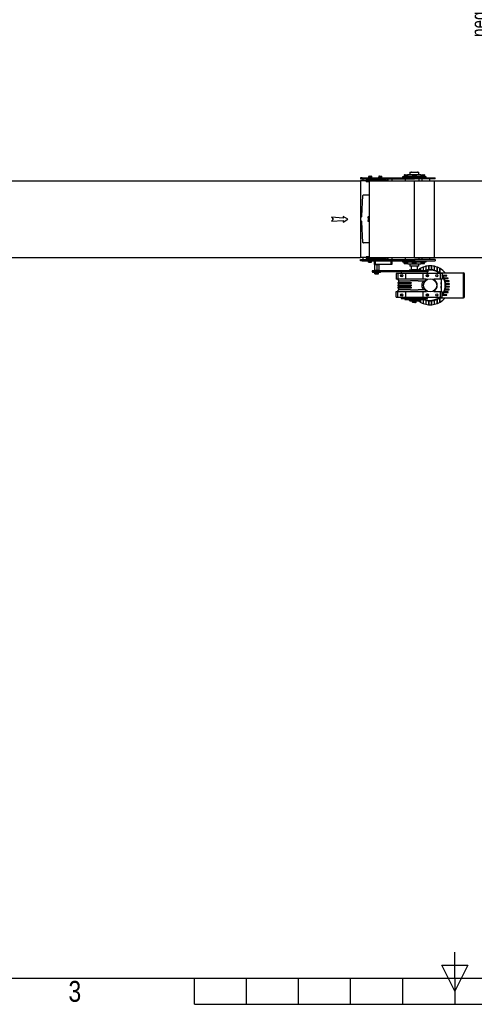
# Model space of a CAD drawing. Header units: millimetres. Extents: x 0 to 420, y 0 to 297.
# Tile 5 of 49: x 124 to 214, y 0 to 196. Entities that reach past the tile are written whole.
import ezdxf
from ezdxf.enums import TextEntityAlignment as Align

# ---------------------------------------------------------------- set-up
doc = ezdxf.new("R2010")
doc.units = ezdxf.units.MM
doc.layers.add('CARTIGLIO', color=140, linetype='Continuous')
doc.styles.add('SLDTEXTSTYLE0', font='TXT', dxfattribs={"width": 0.638298})
doc.styles.add('SLDTEXTSTYLE1', font='TXT', dxfattribs={"width": 0.675})
doc.styles.add('SLDTEXTSTYLE2', font='TXT', dxfattribs={"width": 0.821468})
doc.styles.add('SLDTEXTSTYLE3', font='TXT', dxfattribs={"width": 0.75})
doc.dimstyles.new('SLDDIMSTYLE1', dxfattribs={"dimtxt": 3, "dimasz": 3, "dimexe": 0, "dimexo": 0.0625, "dimgap": 0.75, "dimtad": 1, "dimlfac": 20, "dimrnd": 1e-09, "dimzin": 12, "dimdsep": 46, "dimtxsty": 'SLDTEXTSTYLE3', "dimsah": 1, "dimcen": 0.09, "dimadec": 0, "dimazin": 3, "dimtfac": 1, "dimtdec": 3, "dimtofl": 0, "dimtmove": 0, "dimatfit": 3, "dimfxl": 0, "dimfrac": 2, "dimtolj": 1, "dimtzin": 12, "dimarcsym": 0})

# ---------------------------------------------------------------- blocks, each defined once
blk = doc.blocks.new('SW_NOTE_0_12')
at = {"layer": 'CARTIGLIO', "color": 0, "insert": (27.34, 2.06), "char_height": 1.6, "attachment_point": 2, "style": 'SLDTEXTSTYLE0'}
blk.add_mtext('VIETATO RIPRODURRE O COMUNICARNE A TERZI IL CONTENUTO.', dxfattribs=at)
blk = doc.blocks.new('SW_NOTE_0_13')
at = {"layer": 'CARTIGLIO', "color": 0, "insert": (28.04, 2.06), "char_height": 1.6, "attachment_point": 2, "style": 'SLDTEXTSTYLE0'}
blk.add_mtext('DISEGNO ESEGUITO CON CAD NON SONO AMMESSE VARIAZIONI', dxfattribs=at)
blk = doc.blocks.new('SW_NOTE_0_29')
at = {"layer": 'CARTIGLIO', "color": 0, "insert": (85.41, 3.22), "char_height": 2.5, "attachment_point": 2, "style": 'SLDTEXTSTYLE0'}
blk.add_mtext("ATTENZIONE: NON INTERPRETARE IL DISEGNO. IN CASO DI QUOTE MANCANTI O POCO CHIARE CONSULTARE L'UFFICIO TECNICO", dxfattribs=at)
blk = doc.blocks.new('Cartiglio ALUSIC particolari STD')
at = {"layer": 'CARTIGLIO', "color": 140}
for name, p in [('SW_NOTE_0_12', (178.06, 224.33)), ('SW_NOTE_0_13', (177.34, 222.18)), ('SW_NOTE_0_29', (189.34, 187.73))]:
    blk.add_blockref(name, p, dxfattribs=at)
for tag, height, style, width, p in [('AUTOATTR1', 3.5, 'SLDTEXTSTYLE0', 0.638298, (284.73, 231.41)), ('AUTOATTR2', 3.5, 'SLDTEXTSTYLE0', 0.638298, (283.56, 225.14)), ('AUTOATTR6', 5, 'SLDTEXTSTYLE1', 0.675, (353.2, 221.01)), ('AUTOATTR11', 3.5, 'SLDTEXTSTYLE0', 0.638298, (284.57, 219.12)), ('AUTOATTR8', 4, 'SLDTEXTSTYLE0', 0.638298, (280.95, 207.72)), ('AUTOATTR9', 4, 'SLDTEXTSTYLE0', 0.638298, (279.83, 198.14)), ('AUTOATTR0', 4, 'SLDTEXTSTYLE0', 0.638298, (310.74, 198.03))]:
    blk.add_attdef(tag, text='', height=height, dxfattribs=dict(at, style=style, width=width)).set_placement(p, align=Align.TOP_CENTER)
for tag in ['AUTOATTR3', 'AUTOATTR4', 'AUTOATTR5', 'AUTOATTR7', 'AUTOATTR10', 'AUTOATTR12', 'AUTOATTR13']:
    blk.add_attdef(tag, (0, 0), '', height=4, dxfattribs=at)
blk = doc.blocks.new('_D_1')
at = {"layer": 'CARTIGLIO'}
for p, q in [((217.14, 163.57), (217.14, 204.39)), ((203.91, 163.57), (219.14, 163.57)), ((217.14, 163.57), (217.14, 148.33)), ((203.91, 148.33), (219.14, 148.33))]:
    blk.add_line(p, q, dxfattribs=at)
for points in [[(217.14, 163.57), (216.64, 160.57), (217.64, 160.57)], [(217.14, 148.33), (217.64, 151.33), (216.64, 151.33)]]:
    blk.add_solid(points, dxfattribs=at)
at = {"layer": 'CARTIGLIO', "insert": (213.27, 192.17), "char_height": 3, "attachment_point": 1, "rotation": 90, "style": 'SLDTEXTSTYLE3'}
blk.add_mtext('neginf', dxfattribs=at)

msp = doc.modelspace()

# ---------------------------------------------------------------- linework, layer by layer
at = {"color": 7, "linetype": 'Continuous', "lineweight": 25}
for p, q in [((192.88312, 164.46456), (192.88312, 164.27864)), ((192.91443, 164.47864), (192.90297, 164.47446)), ((192.91443, 164.47864), (192.92539, 164.47864)), ((192.92539, 164.47864), (193.10832, 164.47864)), ((193.10832, 164.47864), (192.96767, 164.46456)), ((192.96767, 164.46456), (192.96767, 164.27864)), ((193.24898, 164.46456), (193.10832, 164.47864)), ((193.10832, 164.47864), (193.34736, 164.47864)), ((193.34736, 164.47864), (193.24898, 164.46456)), ((193.24898, 164.46456), (193.24898, 164.27864)), ((193.44574, 164.46456), (193.34736, 164.47864)), ((193.34736, 164.47864), (193.41443, 164.47864)), ((193.4259, 164.47446), (193.41443, 164.47864)), ((193.44574, 164.46456), (193.44574, 164.27864)), ((194.88312, 164.46456), (194.88312, 164.27864)), ((194.91443, 164.47864), (194.90297, 164.47446)), ((194.91443, 164.47864), (194.92539, 164.47864)), ((194.92539, 164.47864), (195.10832, 164.47864)), ((195.10832, 164.47864), (194.96767, 164.46456)), ((194.96767, 164.46456), (194.96767, 164.27864)), ((195.24898, 164.46456), (195.10832, 164.47864)), ((195.10832, 164.47864), (195.34736, 164.47864)), ((195.34736, 164.47864), (195.24898, 164.46456)), ((195.24898, 164.46456), (195.24898, 164.27864)), ((195.44574, 164.46456), (195.34736, 164.47864)), ((195.34736, 164.47864), (195.41443, 164.47864)), ((195.4259, 164.47446), (195.41443, 164.47864)), ((195.44574, 164.46456), (195.44574, 164.27864)), ((199.58943, 164.39864), (199.58943, 164.29864)), ((203.15193, 164.39864), (199.58943, 164.39864)), ((199.58943, 164.29864), (199.58943, 164.19864)), ((203.15193, 164.29864), (199.58943, 164.29864)), ((203.15193, 164.29864), (199.58943, 164.29864)), ((199.89398, 164.47864), (199.89398, 164.39864)), ((200.57274, 164.47864), (199.89398, 164.47864)), ((199.9439, 164.72653), (199.9439, 164.47864)), ((199.98565, 164.7453), (199.97036, 164.73974)), ((199.98565, 164.7453), (200.00027, 164.7453)), ((200.00027, 164.7453), (200.24417, 164.7453)), ((200.24417, 164.7453), (200.05663, 164.72653)), ((200.05663, 164.72653), (200.05663, 164.47864)), ((200.43171, 164.72653), (200.24417, 164.7453)), ((200.24417, 164.7453), (200.56289, 164.7453)), ((200.56289, 164.7453), (200.43171, 164.72653)), ((200.43171, 164.72653), (200.43171, 164.47864)), ((200.64249, 164.73391), (200.56289, 164.7453)), ((200.56289, 164.7453), (200.6376, 164.7453)), ((200.57975, 164.50519), (201.58935, 164.50519)), ((202.61827, 164.79864), (200.65676, 164.79864)), ((201.13943, 165.27364), (201.08943, 165.22364)), ((201.08943, 165.22364), (201.08943, 164.79864)), ((202.83943, 165.22364), (201.08943, 165.22364)), ((201.13943, 165.27364), (202.78943, 165.27364)), ((201.38943, 165.32364), (201.33943, 165.27364)), ((201.38943, 165.32364), (202.53943, 165.32364)), ((201.53943, 164.47864), (201.53943, 164.39864)), ((202.38943, 164.47864), (201.53943, 164.47864)), ((201.58935, 164.72653), (201.58935, 164.47864)), ((201.6311, 164.7453), (201.61581, 164.73974)), ((201.6311, 164.7453), (201.64572, 164.7453)), ((201.64572, 164.7453), (201.88962, 164.7453)), ((201.88962, 164.7453), (201.70208, 164.72653)), ((201.70208, 164.72653), (201.70208, 164.47864)), ((202.07716, 164.72653), (201.88962, 164.7453)), ((201.88962, 164.7453), (202.20834, 164.7453)), ((202.20834, 164.7453), (202.07716, 164.72653)), ((202.07716, 164.72653), (202.07716, 164.47864)), ((202.33951, 164.72653), (202.20834, 164.7453)), ((202.20834, 164.7453), (202.29777, 164.7453)), ((202.31305, 164.73974), (202.29777, 164.7453)), ((202.33951, 164.72653), (202.33951, 164.47864)), ((202.33951, 164.50519), (202.65677, 164.50519)), ((202.38943, 164.39864), (202.38943, 164.47864)), ((202.58943, 165.27364), (202.53943, 165.32364)), ((203.2721, 164.79864), (202.61827, 164.79864)), ((202.65677, 164.50519), (203.34911, 164.50519)), ((202.83943, 165.22364), (202.78943, 165.27364)), ((202.83943, 164.79864), (202.83943, 165.22364)), ((204.33943, 164.39864), (203.15193, 164.39864)), ((204.33943, 164.29864), (203.15193, 164.29864)), ((204.33943, 164.29864), (203.15193, 164.29864)), ((203.29116, 164.7453), (203.53507, 164.7453)), ((203.53507, 164.7453), (203.34753, 164.72653)), ((203.34753, 164.72653), (203.34753, 164.51554)), ((204.03488, 164.47864), (203.35612, 164.47864)), ((203.72261, 164.72653), (203.53507, 164.7453)), ((203.53507, 164.7453), (203.85378, 164.7453)), ((203.85378, 164.7453), (203.72261, 164.72653)), ((203.72261, 164.72653), (203.72261, 164.47864)), ((203.98496, 164.72653), (203.85378, 164.7453)), ((203.85378, 164.7453), (203.94321, 164.7453)), ((203.9585, 164.73974), (203.94321, 164.7453)), ((203.98496, 164.72653), (203.98496, 164.47864)), ((204.03488, 164.39864), (204.03488, 164.47864)), ((204.33943, 164.29864), (204.33943, 164.39864)), ((204.33943, 164.19864), (204.33943, 164.29864)), ((115.26443, 163.56864), (191.26443, 163.56864)), ((191.26443, 164.19864), (191.26443, 163.94864)), ((191.56443, 164.19864), (191.26443, 164.19864)), ((191.26443, 163.94864), (191.56443, 163.94864)), ((191.26443, 163.56864), (191.26443, 148.32864)), ((192.36443, 163.56864), (191.26443, 163.56864)), ((191.56443, 163.94864), (191.56443, 164.19864)), ((191.56443, 164.19864), (201.96443, 164.19864)), ((191.56443, 163.94864), (201.96443, 163.94864)), ((191.76443, 163.56864), (191.76443, 163.94864)), ((192.36443, 163.53364), (192.36443, 163.73364)), ((192.36443, 163.73364), (196.41443, 163.73364)), ((192.36443, 163.53364), (193.01443, 163.53364)), ((192.36443, 163.43364), (192.36443, 163.53364)), ((192.36443, 163.43364), (193.01443, 163.43364)), ((192.85193, 164.27864), (192.85193, 164.19864)), ((192.85193, 164.27864), (193.47693, 164.27864)), ((193.01443, 163.56864), (193.01443, 148.32864)), ((193.01443, 163.56864), (201.91443, 163.56864)), ((193.06443, 163.94864), (193.06443, 163.73364)), ((193.46443, 163.73364), (193.46443, 163.94864)), ((193.47693, 164.19864), (193.47693, 164.27864)), ((194.85193, 164.27864), (194.85193, 164.19864)), ((194.85193, 164.27864), (195.47693, 164.27864)), ((195.31443, 163.94864), (195.31443, 163.73364)), ((195.47693, 164.19864), (195.47693, 164.27864)), ((195.71443, 163.73364), (195.71443, 163.94864)), ((196.41443, 163.56864), (196.41443, 163.73364)), ((196.68482, 163.56864), (196.68482, 163.94864)), ((196.76443, 163.56864), (196.76443, 163.94864)), ((197.51443, 163.94864), (197.51443, 163.56864)), ((200.16599, 163.94864), (200.16599, 163.56864)), ((201.91443, 163.56864), (201.91443, 148.32864)), ((201.91443, 163.56864), (205.99593, 163.56864)), ((201.96443, 163.94864), (201.96443, 164.19864)), ((201.96443, 164.19864), (206.08943, 164.19864)), ((206.08943, 163.94864), (201.96443, 163.94864)), ((202.87597, 163.94864), (202.87597, 163.56864)), ((203.5061, 163.56864), (203.5061, 163.94864)), ((204.96443, 163.94864), (204.96443, 163.56864)), ((205.99593, 148.32864), (205.99593, 163.56864)), ((206.08943, 163.94864), (206.08943, 164.19864)), ((191.53735, 156.53884), (191.75637, 160.66374)), ((193.01443, 160.75394), (191.85149, 160.75394)), ((188.76443, 155.94864), (187.81262, 156.51003)), ((187.81262, 156.51003), (187.81262, 156.18787)), ((191.58727, 157.47899), (191.26443, 157.47899)), ((187.81262, 156.18787), (185.52561, 156.33787)), ((185.52561, 156.33787), (185.83984, 155.94864)), ((185.83984, 155.94864), (185.52561, 155.55941)), ((185.52561, 155.55941), (187.81262, 155.70941)), ((187.81262, 155.38724), (188.76443, 155.94864)), ((187.81262, 155.70941), (187.81262, 155.38724)), ((191.26443, 156.44864), (191.44223, 156.44864)), ((191.44223, 155.53424), (191.26443, 155.53424)), ((191.75637, 151.31914), (191.53735, 155.44404)), ((192.79052, 156.45181), (192.81524, 155.99144)), ((192.81524, 155.99144), (192.79052, 155.53106)), ((192.82792, 155.99212), (192.80328, 156.45113)), ((192.80328, 155.53174), (192.82792, 155.99076)), ((192.81255, 156.46451), (193.01443, 156.46451)), ((193.01443, 155.51836), (192.81255, 155.51836)), ((192.81524, 155.99144), (192.82792, 155.99212)), ((192.82792, 155.99076), (192.81524, 155.99144)), ((192.9883, 156.46451), (192.9883, 155.51836)), ((191.59181, 154.41829), (191.26443, 154.41829)), ((193.01443, 151.22894), (191.85149, 151.22894)), ((118.36443, 148.32864), (191.26443, 148.32864)), ((192.36443, 148.32864), (191.26443, 148.32864)), ((191.26443, 147.69864), (191.26443, 147.94864)), ((191.26443, 147.94864), (191.56443, 147.94864)), ((191.56443, 147.69864), (191.26443, 147.69864)), ((191.56443, 147.94864), (191.56443, 147.69864)), ((191.56443, 147.94864), (201.96443, 147.94864)), ((191.56443, 147.69864), (201.96443, 147.69864)), ((191.76443, 147.94864), (191.76443, 148.32864)), ((193.01443, 148.46364), (192.36443, 148.46364)), ((192.36443, 148.46364), (192.36443, 148.36364)), ((193.01443, 148.36364), (192.36443, 148.36364)), ((192.36443, 148.36364), (192.36443, 148.16364)), ((196.41443, 148.16364), (192.36443, 148.16364)), ((192.85193, 147.69864), (192.85193, 147.61864)), ((193.47693, 147.61864), (192.85193, 147.61864)), ((192.87976, 147.43271), (192.87976, 147.61864)), ((192.87976, 147.43271), (192.93018, 147.41864)), ((192.89664, 147.42511), (192.91443, 147.41864)), ((192.93018, 147.41864), (192.91443, 147.41864)), ((192.93018, 147.41864), (192.98061, 147.43271)), ((193.12294, 147.41864), (192.93018, 147.41864)), ((192.98061, 147.43271), (192.98061, 147.61864)), ((192.98061, 147.43271), (193.12294, 147.41864)), ((193.01443, 148.32864), (201.91443, 148.32864)), ((193.06443, 148.16364), (193.06443, 147.94864)), ((193.12294, 147.41864), (193.26528, 147.43271)), ((193.35719, 147.41864), (193.12294, 147.41864)), ((193.26528, 147.43271), (193.26528, 147.61864)), ((193.41443, 147.41864), (193.35719, 147.41864)), ((193.41443, 147.41864), (193.43223, 147.42511)), ((193.4491, 147.43271), (193.43127, 147.42774)), ((193.4491, 147.43271), (193.4491, 147.61864)), ((193.46443, 147.94864), (193.46443, 148.16364)), ((193.47693, 147.61864), (193.47693, 147.69864)), ((194.01443, 146.94864), (194.01443, 147.69864)), ((194.16443, 146.94864), (194.01443, 146.94864)), ((194.02583, 146.92471), (194.04016, 146.94864)), ((194.02583, 146.92471), (194.02583, 145.77257)), ((194.04016, 146.94864), (194.05449, 146.92471)), ((194.05449, 146.92471), (194.27379, 146.94864)), ((194.05449, 146.92471), (194.05449, 145.77257)), ((194.16443, 147.69864), (194.16443, 146.94864)), ((197.36443, 146.94864), (194.16443, 146.94864)), ((194.27379, 146.94864), (194.49309, 146.92471)), ((194.49309, 146.92471), (194.49309, 145.77257)), ((194.90304, 146.92471), (194.88871, 146.94864)), ((194.90304, 146.92471), (194.90304, 145.77257)), ((195.31443, 148.16364), (195.31443, 147.94864)), ((195.71443, 147.94864), (195.71443, 148.16364)), ((196.41443, 148.32864), (196.41443, 148.16364)), ((196.68482, 147.94864), (196.68482, 148.32864)), ((196.76443, 147.94864), (196.76443, 148.32864)), ((197.36443, 146.94864), (197.36443, 147.69864)), ((197.51443, 146.94864), (197.36443, 146.94864)), ((197.51443, 148.32864), (197.51443, 147.94864)), ((197.51443, 147.69864), (197.51443, 146.94864)), ((199.58943, 147.69864), (199.58943, 147.59864)), ((199.58943, 147.59864), (199.58943, 147.49864)), ((199.58943, 147.59864), (204.33943, 147.59864)), ((199.58943, 147.59864), (204.33943, 147.59864)), ((199.58943, 147.49864), (204.33943, 147.49864)), ((199.89398, 147.49864), (199.89398, 147.41864)), ((199.89398, 147.41864), (200.57274, 147.41864)), ((199.93942, 147.17074), (199.93942, 147.41864)), ((199.93942, 147.17074), (200.00665, 147.15197)), ((199.96192, 147.16061), (199.98565, 147.15197)), ((200.00665, 147.15197), (199.98565, 147.15197)), ((200.00665, 147.15197), (200.07388, 147.17074)), ((200.26366, 147.15197), (200.00665, 147.15197)), ((200.07388, 147.17074), (200.07388, 147.41864)), ((200.07388, 147.17074), (200.26366, 147.15197)), ((200.16599, 148.32864), (200.16599, 147.94864)), ((200.26366, 147.15197), (200.45345, 147.17074)), ((200.576, 147.15197), (200.26366, 147.15197)), ((200.45345, 147.17074), (200.45345, 147.41864)), ((200.576, 147.15197), (200.64398, 147.16047)), ((200.6376, 147.15197), (200.576, 147.15197)), ((201.58487, 147.39208), (200.57975, 147.39208)), ((200.65676, 147.09864), (203.2721, 147.09864)), ((201.08943, 147.09864), (201.08943, 146.67364)), ((201.53943, 147.49864), (201.53943, 147.41864)), ((201.53943, 147.41864), (202.38943, 147.41864)), ((201.58487, 147.17074), (201.58487, 147.41864)), ((201.58487, 147.17074), (201.6521, 147.15197)), ((201.60737, 147.16061), (201.6311, 147.15197)), ((201.6521, 147.15197), (201.6311, 147.15197)), ((201.6521, 147.15197), (201.71933, 147.17074)), ((201.90911, 147.15197), (201.6521, 147.15197)), ((201.71933, 147.17074), (201.71933, 147.41864)), ((201.71933, 147.17074), (201.90911, 147.15197)), ((201.90911, 147.15197), (202.09889, 147.17074)), ((202.22144, 147.15197), (201.90911, 147.15197)), ((201.91443, 148.32864), (205.99593, 148.32864)), ((201.96443, 147.94864), (201.96443, 147.69864)), ((206.08943, 147.94864), (201.96443, 147.94864)), ((201.96443, 147.69864), (206.08943, 147.69864)), ((202.09889, 147.17074), (202.09889, 147.41864)), ((202.29777, 147.15197), (202.22144, 147.15197)), ((202.29777, 147.15197), (202.32149, 147.16061)), ((202.34399, 147.17074), (202.32022, 147.1641)), ((202.34399, 147.17074), (202.34399, 147.41864)), ((203.34911, 147.39208), (202.34399, 147.39208)), ((202.38943, 147.41864), (202.38943, 147.49864)), ((202.83943, 146.67364), (202.83943, 147.09864)), ((202.87597, 148.32864), (202.87597, 147.94864)), ((203.29755, 147.15197), (203.29127, 147.15197)), ((203.29755, 147.15197), (203.36478, 147.17074)), ((203.55456, 147.15197), (203.29755, 147.15197)), ((203.35612, 147.41864), (204.03488, 147.41864)), ((203.36478, 147.17074), (203.36478, 147.41864)), ((203.36478, 147.17074), (203.55456, 147.15197)), ((203.5061, 147.94864), (203.5061, 148.32864)), ((203.55456, 147.15197), (203.74434, 147.17074)), ((203.86689, 147.15197), (203.55456, 147.15197)), ((203.74434, 147.17074), (203.74434, 147.41864)), ((203.94321, 147.15197), (203.86689, 147.15197)), ((203.94321, 147.15197), (203.96694, 147.16061)), ((203.98944, 147.17074), (203.96567, 147.1641)), ((203.98944, 147.17074), (203.98944, 147.41864)), ((204.03488, 147.41864), (204.03488, 147.49864)), ((204.33943, 147.59864), (204.33943, 147.69864)), ((204.33943, 147.49864), (204.33943, 147.59864)), ((204.96443, 148.32864), (204.96443, 147.94864)), ((206.08943, 147.94864), (206.08943, 147.69864)), ((193.58943, 145.72364), (193.58943, 145.47364)), ((194.24568, 145.72364), (193.58943, 145.72364)), ((194.24568, 145.47364), (193.58943, 145.47364)), ((193.66443, 145.47364), (193.66443, 145.34864)), ((195.26443, 145.34864), (193.66443, 145.34864)), ((194.04016, 145.74864), (194.02583, 145.77257)), ((194.05449, 145.77257), (194.04016, 145.74864)), ((194.27379, 145.74864), (194.04016, 145.74864)), ((194.27379, 145.74864), (194.05449, 145.77257)), ((194.08487, 145.10074), (194.08487, 145.34864)), ((194.08487, 145.10074), (194.1521, 145.08197)), ((194.10737, 145.09061), (194.1311, 145.08197)), ((194.1521, 145.08197), (194.1311, 145.08197)), ((194.1521, 145.08197), (194.21933, 145.10074)), ((194.40911, 145.08197), (194.1521, 145.08197)), ((194.16443, 145.74864), (194.16443, 145.72364)), ((194.21933, 145.10074), (194.21933, 145.34864)), ((194.21933, 145.10074), (194.40911, 145.08197)), ((194.24568, 145.47364), (194.24568, 145.72364)), ((201.27693, 145.72364), (194.24568, 145.72364)), ((201.27693, 145.47364), (194.24568, 145.47364)), ((194.49309, 145.77257), (194.27379, 145.74864)), ((194.69807, 145.74864), (194.27379, 145.74864)), ((194.40911, 145.08197), (194.59889, 145.10074)), ((194.72144, 145.08197), (194.40911, 145.08197)), ((194.59889, 145.10074), (194.59889, 145.34864)), ((194.88871, 145.74864), (194.69807, 145.74864)), ((194.79777, 145.08197), (194.72144, 145.08197)), ((194.76443, 145.72364), (194.76443, 145.74864)), ((194.79777, 145.08197), (194.82149, 145.09061)), ((194.84399, 145.10074), (194.82022, 145.0941)), ((194.84399, 145.10074), (194.84399, 145.34864)), ((194.88871, 145.74864), (194.90304, 145.77257)), ((195.26443, 145.34864), (195.26443, 145.47364)), ((198.33943, 145.17364), (198.33943, 144.02364)), ((198.68943, 145.17364), (198.33943, 145.17364)), ((198.68943, 145.17364), (198.68943, 144.02364)), ((200.21443, 145.17364), (198.68943, 145.17364)), ((199.33943, 145.47364), (199.33943, 145.17364)), ((199.33943, 144.91613), (199.33943, 144.53115)), ((200.21443, 145.17364), (200.21443, 144.02364)), ((203.71443, 145.17364), (200.21443, 145.17364)), ((200.96443, 145.82364), (200.96443, 145.72364)), ((201.96443, 145.82364), (200.96443, 145.82364)), ((201.08943, 146.67364), (201.13943, 146.62364)), ((201.08943, 146.67364), (202.83943, 146.67364)), ((202.78943, 146.62364), (201.13943, 146.62364)), ((201.27693, 145.47364), (201.27693, 145.72364)), ((204.71443, 145.72364), (201.27693, 145.72364)), ((204.71443, 145.47364), (201.27693, 145.47364)), ((201.33943, 146.62364), (201.33943, 145.88864)), ((202.58943, 145.88864), (201.33943, 145.88864)), ((201.36693, 145.88864), (201.36693, 145.82364)), ((202.96443, 145.82364), (201.96443, 145.82364)), ((202.56193, 145.82364), (202.56193, 145.88864)), ((202.58943, 145.88864), (202.58943, 146.62364)), ((202.78943, 146.62364), (202.83943, 146.67364)), ((202.96443, 145.72364), (202.96443, 145.82364)), ((203.13943, 146.15755), (203.13943, 145.72364)), ((203.23943, 146.15755), (203.13943, 146.15755)), ((203.23943, 145.72364), (203.23943, 146.15755)), ((203.68943, 146.42711), (203.68943, 145.72364)), ((203.78943, 146.42711), (203.68943, 146.42711)), ((203.71443, 144.02364), (203.71443, 145.17364)), ((207.11443, 145.17364), (203.71443, 145.17364)), ((203.78943, 145.72364), (203.78943, 146.42711)), ((204.23943, 146.59855), (204.23943, 145.79759)), ((204.33943, 146.59855), (204.23943, 146.59855)), ((204.33943, 145.8252), (204.33943, 146.59855)), ((204.58943, 145.17364), (204.58943, 145.47364)), ((204.58943, 144.50114), (204.58943, 144.94613)), ((204.71443, 145.47364), (204.71443, 145.72364)), ((204.88943, 146.68498), (204.78943, 146.68498)), ((204.78943, 146.68498), (204.78943, 145.90655)), ((204.88943, 145.91546), (204.88943, 146.68498)), ((205.33943, 146.68498), (205.33943, 145.91546)), ((205.43943, 146.68498), (205.33943, 146.68498)), ((205.43943, 145.90655), (205.43943, 146.68498)), ((205.98943, 146.59855), (205.88943, 146.59855)), ((205.88943, 146.59855), (205.88943, 145.8252)), ((205.98943, 145.79759), (205.98943, 146.59855)), ((206.53943, 146.42711), (206.43943, 146.42711)), ((206.43943, 146.42711), (206.43943, 145.6262)), ((206.53943, 145.5767), (206.53943, 146.42711)), ((206.94746, 145.32364), (206.98943, 145.32364)), ((206.98943, 146.15755), (206.98943, 145.29232)), ((207.08943, 146.15755), (206.98943, 146.15755)), ((207.08943, 145.21307), (207.08943, 146.15755)), ((207.08943, 145.32364), (211.71443, 145.32364)), ((207.08943, 145.21307), (207.13619, 145.17364)), ((207.11443, 145.17364), (207.11443, 144.02364)), ((207.46443, 145.17364), (207.11443, 145.17364)), ((207.46443, 145.17364), (207.46443, 144.02364)), ((207.46443, 144.84539), (207.50386, 144.79864)), ((208.44835, 144.79864), (207.50386, 144.79864)), ((208.44835, 144.69864), (208.44835, 144.79864)), ((211.71443, 140.32364), (211.71443, 145.32364)), ((211.96443, 140.57364), (211.96443, 145.07364)), ((198.68943, 144.02364), (198.33943, 144.02364)), ((198.58943, 144.02364), (198.91443, 143.69864)), ((198.66596, 143.36114), (198.66596, 143.22614)), ((198.66596, 143.36114), (198.75383, 143.36114)), ((198.66596, 143.22614), (198.75383, 143.22614)), ((198.66596, 142.89614), (198.66596, 142.75114)), ((198.66596, 142.89614), (198.75383, 142.89614)), ((200.21443, 144.02364), (198.68943, 144.02364)), ((198.75383, 143.22614), (198.75383, 143.36114)), ((198.75383, 143.36114), (199.87809, 143.36114)), ((198.75383, 143.22614), (199.87809, 143.22614)), ((198.75383, 142.75114), (198.75383, 142.89614)), ((198.75383, 142.89614), (199.87809, 142.89614)), ((198.81443, 143.69864), (198.81443, 143.36114)), ((198.91443, 143.69864), (198.81443, 143.69864)), ((198.81443, 143.22614), (198.81443, 142.89614)), ((198.91443, 143.69864), (201.17703, 143.69864)), ((199.87809, 143.36114), (199.87809, 143.22614)), ((199.87809, 143.36114), (200.09023, 143.36114)), ((199.87809, 143.22614), (200.09023, 143.22614)), ((199.87809, 142.89614), (199.87809, 142.75114)), ((199.87809, 142.89614), (200.09023, 142.89614)), ((200.09023, 143.22614), (200.09023, 143.36114)), ((200.09023, 143.36114), (200.84797, 143.36114)), ((200.09023, 143.22614), (200.84797, 143.22614)), ((200.09023, 142.75114), (200.09023, 142.89614)), ((200.09023, 142.89614), (200.84797, 142.89614)), ((203.71443, 144.02364), (200.21443, 144.02364)), ((200.84797, 143.36114), (200.84797, 143.22614)), ((200.84797, 143.36114), (201.06011, 143.36114)), ((200.84797, 143.22614), (201.06011, 143.22614)), ((200.84797, 142.89614), (200.84797, 142.75114)), ((200.84797, 142.89614), (201.06011, 142.89614)), ((201.06011, 143.22614), (201.06011, 143.36114)), ((201.06011, 143.36114), (201.3022, 143.36114)), ((201.06011, 143.22614), (201.3022, 143.22614)), ((201.06011, 142.75114), (201.06011, 142.89614)), ((201.06011, 142.89614), (201.3022, 142.89614)), ((202.75183, 143.69864), (201.17703, 143.69864)), ((201.3022, 143.36114), (201.3022, 143.22614)), ((201.3022, 142.89614), (201.3022, 142.75114)), ((202.75183, 143.69864), (204.02156, 143.69864)), ((204.39332, 144.02364), (203.71443, 144.02364)), ((207.11443, 144.02364), (205.83554, 144.02364)), ((207.46443, 144.02364), (207.11443, 144.02364)), ((207.26443, 144.02364), (207.26443, 141.62364)), ((207.58311, 144.69864), (208.44835, 144.69864)), ((208.7179, 144.24864), (207.8675, 144.24864)), ((207.917, 144.14864), (208.7179, 144.14864)), ((208.88935, 143.69864), (208.08838, 143.69864)), ((208.11599, 143.59864), (208.88935, 143.59864)), ((208.97578, 143.14864), (208.19735, 143.14864)), ((208.20626, 143.04864), (208.97578, 143.04864)), ((208.7179, 144.14864), (208.7179, 144.24864)), ((208.88935, 143.59864), (208.88935, 143.69864)), ((208.97578, 143.04864), (208.97578, 143.14864)), ((198.33943, 141.62364), (198.68943, 141.62364)), ((198.33943, 140.47364), (198.33943, 141.62364)), ((198.58943, 141.62364), (198.91443, 141.94864)), ((198.66596, 142.75114), (198.75383, 142.75114)), ((198.66596, 142.42114), (198.66596, 142.28614)), ((198.75383, 142.42114), (198.66596, 142.42114)), ((198.75383, 142.28614), (198.66596, 142.28614)), ((198.68943, 140.47364), (198.68943, 141.62364)), ((198.68943, 141.62364), (200.21443, 141.62364)), ((198.75383, 142.75114), (199.87809, 142.75114)), ((198.75383, 142.28614), (198.75383, 142.42114)), ((199.87809, 142.42114), (198.75383, 142.42114)), ((199.87809, 142.28614), (198.75383, 142.28614)), ((198.81443, 142.75114), (198.81443, 142.42114)), ((198.81443, 142.28614), (198.81443, 141.94864)), ((198.81443, 141.94864), (198.91443, 141.94864)), ((201.17703, 141.94864), (198.91443, 141.94864)), ((199.33943, 141.11613), (199.33943, 140.73115)), ((199.87809, 142.75114), (200.09023, 142.75114)), ((199.87809, 142.42114), (199.87809, 142.28614)), ((200.09023, 142.42114), (199.87809, 142.42114)), ((200.09023, 142.28614), (199.87809, 142.28614)), ((200.09023, 142.75114), (200.84797, 142.75114)), ((200.09023, 142.28614), (200.09023, 142.42114)), ((200.84797, 142.42114), (200.09023, 142.42114)), ((200.84797, 142.28614), (200.09023, 142.28614)), ((200.21443, 141.62364), (200.21443, 140.47364)), ((200.21443, 141.62364), (203.71443, 141.62364)), ((200.84797, 142.75114), (201.06011, 142.75114)), ((200.84797, 142.42114), (200.84797, 142.28614)), ((201.06011, 142.42114), (200.84797, 142.42114)), ((201.06011, 142.28614), (200.84797, 142.28614)), ((201.06011, 142.75114), (201.3022, 142.75114)), ((201.06011, 142.28614), (201.06011, 142.42114)), ((201.06011, 142.42114), (201.3022, 142.42114)), ((201.3022, 142.28614), (201.06011, 142.28614)), ((201.17703, 141.94864), (202.75183, 141.94864)), ((201.3022, 142.42114), (201.3022, 142.28614)), ((204.02156, 141.94864), (202.75183, 141.94864)), ((203.71443, 140.47364), (203.71443, 141.62364)), ((203.71443, 141.62364), (204.39332, 141.62364)), ((204.58943, 140.70114), (204.58943, 141.14613)), ((205.83554, 141.62364), (207.11443, 141.62364)), ((207.11443, 141.62364), (207.11443, 140.47364)), ((207.11443, 141.62364), (207.46443, 141.62364)), ((207.46443, 140.47364), (207.46443, 141.62364)), ((207.46443, 140.80188), (207.50386, 140.84864)), ((207.50386, 140.84864), (208.44835, 140.84864)), ((208.44835, 140.94864), (207.58311, 140.94864)), ((207.8675, 141.39864), (208.7179, 141.39864)), ((208.7179, 141.49864), (207.917, 141.49864)), ((208.08838, 141.94864), (208.88935, 141.94864)), ((208.88935, 142.04864), (208.11599, 142.04864)), ((208.19735, 142.49864), (208.97578, 142.49864)), ((208.97578, 142.59864), (208.20626, 142.59864)), ((208.44835, 140.84864), (208.44835, 140.94864)), ((208.7179, 141.39864), (208.7179, 141.49864)), ((208.88935, 141.94864), (208.88935, 142.04864)), ((208.97578, 142.49864), (208.97578, 142.59864)), ((198.33943, 140.47364), (198.68943, 140.47364)), ((198.68943, 140.47364), (200.21443, 140.47364)), ((199.33943, 140.47364), (199.33943, 140.17364)), ((199.33943, 140.17364), (204.58943, 140.17364)), ((200.08943, 140.17364), (200.08943, 140.02364)), ((200.08943, 140.02364), (203.83943, 140.02364)), ((200.21443, 140.47364), (203.71443, 140.47364)), ((200.96443, 140.02364), (200.96443, 139.82364)), ((200.96443, 139.82364), (201.96443, 139.82364)), ((201.16443, 139.82364), (201.16443, 139.69864)), ((202.76443, 139.69864), (201.16443, 139.69864)), ((201.58487, 139.45074), (201.58487, 139.69864)), ((201.58487, 139.45074), (201.6521, 139.43197)), ((201.60737, 139.44061), (201.6311, 139.43197)), ((201.6521, 139.43197), (201.6311, 139.43197)), ((201.6521, 139.43197), (201.71933, 139.45074)), ((201.90911, 139.43197), (201.6521, 139.43197)), ((201.71933, 139.45074), (201.71933, 139.69864)), ((201.71933, 139.45074), (201.90911, 139.43197)), ((201.90911, 139.43197), (202.09889, 139.45074)), ((202.22144, 139.43197), (201.90911, 139.43197)), ((201.96443, 139.82364), (202.96443, 139.82364)), ((202.09889, 139.45074), (202.09889, 139.69864)), ((202.29777, 139.43197), (202.22144, 139.43197)), ((202.29777, 139.43197), (202.32149, 139.44061)), ((202.34399, 139.45074), (202.32022, 139.4441)), ((202.34399, 139.45074), (202.34399, 139.69864)), ((202.76443, 139.69864), (202.76443, 139.82364)), ((202.96443, 139.82364), (202.96443, 140.02364)), ((203.13943, 140.02364), (203.13943, 139.48972)), ((203.13943, 139.48972), (203.23943, 139.48972)), ((203.23943, 139.48972), (203.23943, 140.02364)), ((203.68943, 140.02364), (203.68943, 139.22017)), ((203.68943, 139.22017), (203.78943, 139.22017)), ((203.71443, 140.47364), (207.11443, 140.47364)), ((203.78943, 139.22017), (203.78943, 140.02107)), ((203.83943, 140.02364), (203.83943, 140.17364)), ((204.23943, 139.84969), (204.23943, 139.04872)), ((204.23943, 139.04872), (204.33943, 139.04872)), ((204.33943, 139.04872), (204.33943, 139.82207)), ((204.58943, 140.17364), (204.58943, 140.47364)), ((204.78943, 139.74072), (204.78943, 138.96229)), ((204.78943, 138.96229), (204.88943, 138.96229)), ((204.88943, 138.96229), (204.88943, 139.73181)), ((205.33943, 139.73181), (205.33943, 138.96229)), ((205.33943, 138.96229), (205.43943, 138.96229)), ((205.43943, 138.96229), (205.43943, 139.74072)), ((205.88943, 139.82207), (205.88943, 139.04872)), ((205.88943, 139.04872), (205.98943, 139.04872)), ((205.98943, 139.04872), (205.98943, 139.84969)), ((206.43943, 140.02107), (206.43943, 139.22017)), ((206.43943, 139.22017), (206.53943, 139.22017)), ((206.53943, 139.22017), (206.53943, 140.07057)), ((206.94746, 140.32364), (206.98943, 140.32364)), ((206.98943, 140.35496), (206.98943, 139.48972)), ((206.98943, 139.48972), (207.08943, 139.48972)), ((207.08943, 140.43421), (207.13619, 140.47364)), ((207.08943, 139.48972), (207.08943, 140.43421)), ((207.08943, 140.32364), (211.71443, 140.32364)), ((207.11443, 140.47364), (207.46443, 140.47364))]:
    msp.add_line(p, q, dxfattribs=at)
at = {"color": 7, "linetype": 'Continuous', "lineweight": 25, "flags": 128}
msp.add_lwpolyline([(203.13943, 139.48972), (202.93458, 139.61991), (202.76443, 139.74254)], dxfattribs=at)
at = {"color": 7, "linetype": 'Continuous', "lineweight": 25}
for centre, radius in [((199.45593, 144.72364), 0.225), ((204.55593, 144.72364), 0.225), ((206.43093, 144.72364), 0.225), ((205.11443, 142.82364), 1.3), ((199.45593, 140.92364), 0.225), ((204.55593, 140.92364), 0.225), ((206.43093, 140.92364), 0.225)]:
    msp.add_circle(centre, radius, dxfattribs=at)
for centre, radius, start, end in [((200.45612, 164.52364), 0.125, 270, 351.5155503), ((201.96443, 164.29864), 1.4, 159.0751676, 171.5155503), ((201.96443, 164.29864), 1.4, 8.4844497, 20.9248324), ((203.47274, 164.52364), 0.125, 188.4844497, 270), ((191.85149, 160.65869), 0.09525, 90, 176.9606004), ((191.44223, 156.54389), 0.09525, 270, 356.9606004), ((191.44223, 155.43899), 0.09525, 3.0393996, 90), ((192.81596, 156.45181), 0.0127, 90, 183.0733325), ((192.81596, 155.53106), 0.0127, 176.9266675, 270), ((191.85149, 151.32419), 0.09525, 183.0393996, 270), ((200.45612, 147.37364), 0.125, 8.4844497, 90), ((201.96443, 147.59864), 1.4, 188.4844497, 200.9248324), ((201.96443, 147.59864), 1.4, 339.0751676, 351.5155503), ((203.47274, 147.37364), 0.125, 90, 171.5155503), ((205.11443, 142.82364), 3.875, 85.1888958, 94.8111042), ((205.11443, 142.82364), 3.875, 120.6423452, 129.268026), ((205.11443, 142.82364), 3.875, 111.5764238, 120.6423452), ((205.11443, 142.82364), 3.875, 103.0503049, 111.5764238), ((205.11443, 142.82364), 3.1, 106.3950194, 110.6935412), ((205.11443, 142.82364), 3.875, 94.8111042, 103.0503049), ((205.11443, 142.82364), 3.1, 104.4775122, 106.3950194), ((205.11443, 142.82364), 3.1, 96.017874, 104.4775122), ((205.11443, 142.82364), 3, 51.5667937, 104.8351116), ((205.11443, 142.82364), 3.1, 94.1622245, 96.017874), ((205.11443, 142.82364), 3.1, 85.8377755, 94.1622245), ((205.11443, 142.82364), 3.1, 83.982126, 85.8377755), ((205.11443, 142.82364), 3.875, 76.9496951, 85.1888958), ((205.11443, 142.82364), 3.1, 75.5224878, 83.982126), ((205.11443, 142.82364), 3.1, 73.6049806, 75.5224878), ((205.11443, 142.82364), 3.875, 68.4235762, 76.9496951), ((205.11443, 142.82364), 3.1, 64.6961029, 73.6049806), ((205.11443, 142.82364), 3.1, 62.6337061, 64.6961029), ((205.11443, 142.82364), 3.875, 59.3576548, 68.4235762), ((205.11443, 142.82364), 3.1, 52.7827636, 62.6337061), ((205.11443, 142.82364), 3.1, 50.4243277, 52.7827636), ((205.11443, 142.82364), 3.875, 40.1777695, 59.3576548), ((205.11443, 142.82364), 3.1, 37.2172364, 39.5756723), ((211.71443, 145.07364), 0.25, 0, 90), ((205.11443, 142.82364), 1.4, 121.0027191, 238.9972809), ((205.11443, 142.82364), 1.4, 301.0027191, 58.9972809), ((205.11443, 142.82364), 2.225, 345.0813065, 14.9186935), ((205.11443, 142.82364), 3, 0, 38.4332063), ((205.11443, 142.82364), 3, 321.5667937, 0), ((205.11443, 142.82364), 3.1, 27.3662939, 37.2172364), ((205.11443, 142.82364), 3.1, 25.3038971, 27.3662939), ((205.11443, 142.82364), 3.1, 16.3950194, 25.3038971), ((205.11443, 142.82364), 3.1, 14.4775122, 16.3950194), ((205.11443, 142.82364), 3.1, 6.017874, 14.4775122), ((205.11443, 142.82364), 3.1, 4.1622245, 6.017874), ((205.11443, 142.82364), 3.1, 355.8377755, 4.1622245), ((205.11443, 142.82364), 3.1, 320.4243277, 322.7827636), ((205.11443, 142.82364), 3.1, 322.7827636, 332.6337061), ((205.11443, 142.82364), 3.1, 332.6337061, 334.6961029), ((205.11443, 142.82364), 3.1, 334.6961029, 343.6049806), ((205.11443, 142.82364), 3.1, 343.6049806, 345.5224878), ((205.11443, 142.82364), 3.1, 345.5224878, 353.982126), ((205.11443, 142.82364), 3.1, 353.982126, 355.8377755), ((205.11443, 142.82364), 3.875, 239.3576548, 248.4235762), ((205.11443, 142.82364), 3.875, 248.4235762, 256.9496951), ((205.11443, 142.82364), 3.1, 244.6961029, 253.6049806), ((205.11443, 142.82364), 3, 244.8493366, 308.4332063), ((205.11443, 142.82364), 3.1, 253.6049806, 255.5224878), ((205.11443, 142.82364), 3.875, 256.9496951, 265.1888958), ((205.11443, 142.82364), 3.1, 255.5224878, 263.982126), ((205.11443, 142.82364), 3.1, 263.982126, 265.8377755), ((205.11443, 142.82364), 3.875, 265.1888958, 274.8111042), ((205.11443, 142.82364), 3.1, 265.8377755, 274.1622245), ((205.11443, 142.82364), 3.1, 274.1622245, 276.017874), ((205.11443, 142.82364), 3.1, 276.017874, 284.4775122), ((205.11443, 142.82364), 3.875, 274.8111042, 283.0503049), ((205.11443, 142.82364), 3.1, 284.4775122, 286.3950194), ((205.11443, 142.82364), 3.1, 286.3950194, 295.3038971), ((205.11443, 142.82364), 3.875, 283.0503049, 291.5764238), ((205.11443, 142.82364), 3.1, 295.3038971, 297.3662939), ((205.11443, 142.82364), 3.1, 297.3662939, 307.2172364), ((205.11443, 142.82364), 3.875, 291.5764238, 300.6423452), ((205.11443, 142.82364), 3.1, 307.2172364, 309.5756723), ((205.11443, 142.82364), 3.875, 300.6423452, 319.8222305), ((211.71443, 140.57364), 0.25, 270, 0)]:
    msp.add_arc(centre, radius, start, end, dxfattribs=at)
for points, knots in [([(192.92539, 164.47864), (192.91414, 164.4769), (192.89996, 164.4747), (192.886, 164.46629), (192.88312, 164.46456)], [0, 0, 0, 0, 0.793814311, 1, 1, 1, 1]), ([(192.96767, 164.46456), (192.96693, 164.46502), (192.95299, 164.47361), (192.93882, 164.47619), (192.92539, 164.47864)], [0, 0, 0, 0, 0.052974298, 1, 1, 1, 1]), ([(193.42547, 164.47164), (193.43152, 164.47049), (193.43832, 164.4692), (193.445, 164.46502), (193.44574, 164.46456)], [0, 0, 0, 0, 0.889584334, 1, 1, 1, 1]), ([(194.92539, 164.47864), (194.91414, 164.4769), (194.89996, 164.4747), (194.886, 164.46629), (194.88312, 164.46456)], [0, 0, 0, 0, 0.793814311, 1, 1, 1, 1]), ([(194.96767, 164.46456), (194.96693, 164.46502), (194.95299, 164.47361), (194.93882, 164.47619), (194.92539, 164.47864)], [0, 0, 0, 0, 0.052974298, 1, 1, 1, 1]), ([(195.42547, 164.47164), (195.43152, 164.47049), (195.43832, 164.4692), (195.445, 164.46502), (195.44574, 164.46456)], [0, 0, 0, 0, 0.889584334, 1, 1, 1, 1]), ([(200.00027, 164.7453), (199.98526, 164.74298), (199.96635, 164.74006), (199.94774, 164.72885), (199.9439, 164.72653)], [0, 0, 0, 0, 0.7938143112, 1, 1, 1, 1]), ([(200.05663, 164.72653), (200.05565, 164.72714), (200.03706, 164.7386), (200.01817, 164.74204), (200.00027, 164.7453)], [0, 0, 0, 0, 0.0529742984, 1, 1, 1, 1]), ([(201.64572, 164.7453), (201.63071, 164.74298), (201.6118, 164.74006), (201.59319, 164.72885), (201.58935, 164.72653)], [0, 0, 0, 0, 0.7938143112, 1, 1, 1, 1]), ([(201.70208, 164.72653), (201.70109, 164.72714), (201.68251, 164.7386), (201.66361, 164.74204), (201.64572, 164.7453)], [0, 0, 0, 0, 0.0529742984, 1, 1, 1, 1]), ([(202.31264, 164.73593), (202.32065, 164.73441), (202.32967, 164.73269), (202.33853, 164.72715), (202.33951, 164.72653)], [0, 0, 0, 0, 0.8889820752, 1, 1, 1, 1]), ([(203.34753, 164.72653), (203.34369, 164.72885), (203.32508, 164.74006), (203.30617, 164.74298), (203.29116, 164.7453)], [0, 0, 0, 0, 0.206185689, 1, 1, 1, 1]), ([(203.95809, 164.73729), (203.96322, 164.73632), (203.97225, 164.73463), (203.98113, 164.72897), (203.98496, 164.72653)], [0, 0, 0, 0, 0.5685086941, 1, 1, 1, 1]), ([(192.81255, 156.46451), (192.81049, 156.46428), (192.80615, 156.4638), (192.79835, 156.45956), (192.79362, 156.45488), (192.79052, 156.45181)], [0, 0, 0, 0, 0.23674838, 0.498996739, 1, 1, 1, 1]), ([(192.80328, 156.45113), (192.80316, 156.45114), (192.80289, 156.45117), (192.80099, 156.45129), (192.79865, 156.45142), (192.79633, 156.45153), (192.79357, 156.45166), (192.79156, 156.45176), (192.79052, 156.45181)], [0, 0, 0, 0, 0.1981166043, 0.4302245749, 0.5597009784, 0.6978173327, 0.8445818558, 1, 1, 1, 1]), ([(192.79052, 155.53106), (192.79156, 155.53111), (192.79357, 155.53122), (192.79633, 155.53135), (192.79865, 155.53146), (192.80099, 155.53158), (192.80289, 155.5317), (192.80316, 155.53173), (192.80328, 155.53174)], [0, 0, 0, 0, 0.155418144, 0.302182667, 0.440299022, 0.569775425, 0.801883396, 1, 1, 1, 1]), ([(192.79052, 155.53106), (192.79362, 155.52799), (192.79835, 155.52332), (192.80613, 155.51906), (192.81048, 155.51859), (192.81255, 155.51836)], [0, 0, 0, 0, 0.500937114, 0.762102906, 1, 1, 1, 1]), ([(193.26528, 147.43271), (193.26688, 147.43226), (193.29718, 147.42366), (193.328, 147.42108), (193.35719, 147.41864)], [0, 0, 0, 0, 0.0529742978, 1, 1, 1, 1]), ([(193.35719, 147.41864), (193.38167, 147.42038), (193.4125, 147.42257), (193.44285, 147.43098), (193.4491, 147.43271)], [0, 0, 0, 0, 0.7938143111, 1, 1, 1, 1]), ([(194.49309, 146.92471), (194.50837, 146.92792), (194.57606, 146.94218), (194.64482, 146.94582), (194.69807, 146.94864)], [0, 0, 0, 0, 0.225711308, 1, 1, 1, 1]), ([(194.69807, 146.94864), (194.76387, 146.94439), (194.8326, 146.93996), (194.90017, 146.92533), (194.90304, 146.92471)], [0, 0, 0, 0, 0.957495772, 1, 1, 1, 1]), ([(200.45345, 147.17074), (200.45559, 147.17013), (200.49599, 147.15867), (200.53708, 147.15523), (200.576, 147.15197)], [0, 0, 0, 0, 0.052974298, 1, 1, 1, 1]), ([(202.09889, 147.17074), (202.10103, 147.17013), (202.14144, 147.15867), (202.18253, 147.15523), (202.22144, 147.15197)], [0, 0, 0, 0, 0.052974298, 1, 1, 1, 1]), ([(202.22144, 147.15197), (202.25408, 147.15429), (202.29519, 147.15721), (202.33565, 147.16843), (202.34399, 147.17074)], [0, 0, 0, 0, 0.793814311, 1, 1, 1, 1]), ([(203.74434, 147.17074), (203.74648, 147.17013), (203.78688, 147.15867), (203.82798, 147.15523), (203.86689, 147.15197)], [0, 0, 0, 0, 0.052974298, 1, 1, 1, 1]), ([(203.86689, 147.15197), (203.89953, 147.15429), (203.94064, 147.15721), (203.9811, 147.16843), (203.98944, 147.17074)], [0, 0, 0, 0, 0.793814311, 1, 1, 1, 1]), ([(194.69807, 145.74864), (194.64482, 145.75146), (194.57606, 145.7551), (194.50837, 145.76935), (194.49309, 145.77257)], [0, 0, 0, 0, 0.774288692, 1, 1, 1, 1]), ([(194.59889, 145.10074), (194.60103, 145.10013), (194.64144, 145.08867), (194.68253, 145.08523), (194.72144, 145.08197)], [0, 0, 0, 0, 0.052974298, 1, 1, 1, 1]), ([(194.90304, 145.77257), (194.90017, 145.77194), (194.8326, 145.75731), (194.76387, 145.75288), (194.69807, 145.74864)], [0, 0, 0, 0, 0.042504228, 1, 1, 1, 1]), ([(194.72144, 145.08197), (194.75408, 145.08429), (194.79519, 145.08721), (194.83565, 145.09843), (194.84399, 145.10074)], [0, 0, 0, 0, 0.7938143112, 1, 1, 1, 1]), ([(203.75, 141.94864), (203.71184, 142.01264), (203.63553, 142.14063), (203.55436, 142.35845), (203.50311, 142.58752), (203.48601, 142.82357), (203.50308, 143.05956), (203.55431, 143.28867), (203.63548, 143.50654), (203.71183, 143.63461), (203.75, 143.69864)], [0, 0, 0, 0, 0.124982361, 0.249951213, 0.374970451, 0.49995277, 0.624969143, 0.749899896, 0.874979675, 1, 1, 1, 1]), ([(202.09889, 139.45074), (202.10103, 139.45013), (202.14144, 139.43867), (202.18253, 139.43523), (202.22144, 139.43197)], [0, 0, 0, 0, 0.052974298, 1, 1, 1, 1]), ([(202.22144, 139.43197), (202.25408, 139.43429), (202.29519, 139.43721), (202.33565, 139.44843), (202.34399, 139.45074)], [0, 0, 0, 0, 0.793814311, 1, 1, 1, 1])]:
    msp.add_open_spline(points, degree=3, knots=knots, dxfattribs=at)
at = {"layer": 'CARTIGLIO', "linetype": 'Continuous'}
for p, q in [((210.00376, 5.171), (210.00376, 10.34522)), ((207.41665, 7.75811), (212.59086, 7.75811)), ((210.00376, 2.58389), (207.41665, 7.75811)), ((212.59086, 7.75811), (210.00376, 2.58389)), ((5.18012, 5.171), (414.8274, 5.171)), ((158.2616, -0.00321), (158.2616, 5.171)), ((168.61003, -0.00321), (168.61003, 5.171)), ((178.95846, -0.00321), (178.95846, 5.171)), ((189.30689, -0.00321), (189.30689, 5.171)), ((199.65532, -0.00321), (199.65532, 5.171)), ((210.00376, 5.171), (210.00376, -0.00321)), ((158.2616, -0.00321), (261.74592, -0.00321))]:
    msp.add_line(p, q, dxfattribs=at)

# ---------------------------------------------------------------- block references
at = {"layer": 'CARTIGLIO'}
msp.add_blockref('Cartiglio ALUSIC particolari STD', (39.50217, -182.54229), dxfattribs=at)

# ---------------------------------------------------------------- texts
at = {"layer": 'CARTIGLIO', "insert": (134.49186, 4.63707), "char_height": 4.13937, "attachment_point": 2, "style": 'SLDTEXTSTYLE2'}
msp.add_mtext('3', dxfattribs=at)

# ---------------------------------------------------------------- dimensions: what is measured, and where the dimension line sits
at = {"layer": 'CARTIGLIO'}
dim = msp.add_linear_dim(base=(217.13544, 148.32864), p1=(201.91443, 163.56864), p2=(201.91443, 148.32864), angle=90, text='neginf', dimstyle='SLDDIMSTYLE1', dxfattribs=at)
dim.commit()
dim.dimension.update_dxf_attribs({"geometry": '_D_1', "text_midpoint": (217.13544, 198.28384), "dimtype": 160})

doc.saveas('drawing.dxf')
